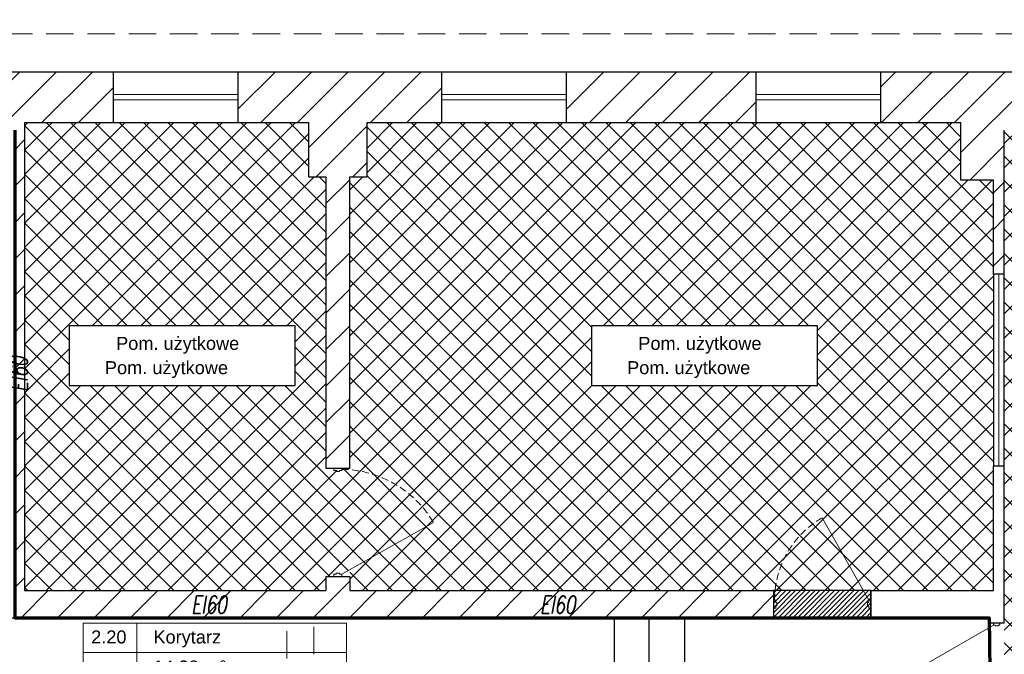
# Model space of a CAD drawing. Header units: millimetres. Extents: x 24385 to 79107, y -56478 to -23676.
# Tile 103 of 256: x 29552 to 30460, y -35500 to -34914. Entities that reach past the tile are written whole.
import ezdxf

# ---------------------------------------------------------------- set-up
doc = ezdxf.new("R2010")
doc.units = ezdxf.units.MM
doc.header["$LTSCALE"] = 2
doc.linetypes.add('HIDDEN', pattern=[9.525, 6.35, -3.175])
doc.linetypes.add('HIDDENX2', pattern=[19.05, 12.7, -6.35])
for name, color, linetype, lineweight in [('0_OPIS', 7, 'Continuous', 13), ('3DPLAN_A_DRZWI', 173, 'Continuous', 5), ('3DPLAN_A_OKNA', 153, 'Continuous', 5), ('3DPLAN_A_TABELKA POMIESZCZEŃ', 7, 'Continuous', 0), ('3DPLAN_A_WYSOKOŚCI ZMIANA', 144, 'HIDDENX2', 5), ('A_KRESKOWANIE', 9, 'Continuous', 0), ('A_TXT', 7, 'Continuous', 0)]:
    doc.layers.add(name, color=color, linetype=linetype, lineweight=lineweight)
for name, color, linetype in [('3DPLAN_A_KRESKOWANIE 1', 253, 'Continuous'), ('3DPLAN_A_OPIS', 8, 'Continuous'), ('3DPLAN_A_POMIESZCZENIE NUMER', 100, 'Continuous'), ('3DPLAN_K_DZIAŁOWA NISKIE', 134, 'Continuous'), ('3DPLAN_K_NOŚNA', 7, 'Continuous'), ('3DPLAN_K_OBRYS WIDOK', 242, 'Continuous'), ('A_POMIESZCZENIE OPIS', 100, 'Continuous'), ('A_SCHODY', 6, 'Continuous')]:
    doc.layers.add(name, color=color, linetype=linetype)
doc.styles.add('ARIAL', font='arial.ttf')
doc.styles.add('J-ROMANS', font='ROMANS.SHX', dxfattribs={"width": 0.7, "oblique": 10})

# ---------------------------------------------------------------- blocks, each defined once
blk = doc.blocks.new('tabelka dla tp')
at = {"layer": '3DPLAN_A_TABELKA POMIESZCZEŃ'}
for p, q in [((49.7, 54), (49.7, 0)), ((0, 27), (243.13, 27))]:
    blk.add_line(p, q, dxfattribs=at)
blk.add_lwpolyline([(0, 54), (243.13, 54), (243.13, 0), (0, 0)], close=True, dxfattribs=at)
at = {"layer": '3DPLAN_A_POMIESZCZENIE NUMER', "color": 7, "style": 'ARIAL'}
blk.add_attdef('NUMER', (2.23, 35.39), '', height=12, dxfattribs=at)
at = {"layer": 'A_POMIESZCZENIE OPIS', "insert": (112.2, 19.75), "char_height": 12, "width": 36.4122, "attachment_point": 1, "style": 'ARIAL'}
blk.add_mtext('{\\C7;m²}', dxfattribs=at)
at = {"layer": 'A_POMIESZCZENIE OPIS', "color": 7, "style": 'ARIAL'}
for tag, p in [('NAZWA', (51.73, 35.39)), ('POWIERZCHNIA', (51.06, 7.24))]:
    blk.add_attdef(tag, p, '', height=12, dxfattribs=at)
blk = doc.blocks.new('D 2X ASYMETRYCZNE BEZ FILARKA')
at = {"layer": '3DPLAN_A_DRZWI', "lineweight": 20}
for p, q in [((1.43, 2.5), (31.48, 54.55)), ((98.57, 2.5), (80.01, 34.65))]:
    blk.add_line(p, q, dxfattribs=at)
at = {"layer": '3DPLAN_A_DRZWI'}
for points in [[(0, 2.5), (1.43, 2.5), (1.43, 1.07), (2.15, 1.07), (2.15, -1.07), (1.43, -1.07), (1.43, -2.5), (0, -2.5), (0, 2.5)], [(100, 2.5), (98.57, 2.5), (98.57, 1.07), (97.85, 1.07), (97.85, -1.07), (98.57, -1.07), (98.57, -2.5), (100, -2.5), (100, 2.5)]]:
    blk.add_lwpolyline(points, dxfattribs=at)
at = {"layer": '3DPLAN_A_DRZWI', "linetype": 'HIDDEN', "lineweight": 15, "ltscale": 0.5}
for centre, radius, start, end in [((-0.79, 2.03), 61.64, 358.10848, 58.42822), ((100.32, 0.76), 39.51, 120.93252, 181.10913)]:
    blk.add_arc(centre, radius, start, end, dxfattribs=at)
blk = doc.blocks.new('D 90')
at = {"layer": '3DPLAN_A_DRZWI', "lineweight": 20}
blk.add_line((2.09, 3.66), (45, 79.79), dxfattribs=at)
at = {"layer": '3DPLAN_A_DRZWI'}
for points in [[(0, 3.66), (2.09, 3.66), (2.09, 1.57), (3.14, 1.57), (3.14, -1.57), (2.09, -1.57), (2.09, -3.66), (0, -3.66), (0, 3.66)], [(90, 3.66), (87.91, 3.66), (87.91, 1.57), (86.86, 1.57), (86.86, -1.57), (87.91, -1.57), (87.91, -3.66), (90, -3.66), (90, 3.66)]]:
    blk.add_lwpolyline(points, dxfattribs=at)
at = {"layer": '3DPLAN_A_DRZWI', "linetype": 'HIDDEN', "ltscale": 0.5}
blk.add_arc((1.03, 3.65), 87.92, 0.00563, 59.99437, dxfattribs=at)
blk = doc.blocks.new('D 100')
at = {"layer": '3DPLAN_A_DRZWI', "lineweight": 20}
blk.add_line((2.09, 3.66), (50, 88.25), dxfattribs=at)
at = {"layer": '3DPLAN_A_DRZWI'}
for points in [[(0, 3.66), (2.09, 3.66), (2.09, 1.57), (3.14, 1.57), (3.14, -1.57), (2.09, -1.57), (2.09, -3.66), (0, -3.66), (0, 3.66)], [(100, 3.66), (97.91, 3.66), (97.91, 1.57), (96.86, 1.57), (96.86, -1.57), (97.91, -1.57), (97.91, -3.66), (100, -3.66), (100, 3.66)]]:
    blk.add_lwpolyline(points, dxfattribs=at)
at = {"layer": '3DPLAN_A_DRZWI', "linetype": 'HIDDEN', "ltscale": 0.5}
blk.add_arc((-0.5, 2.56), 99.46, 0.63255, 59.48552, dxfattribs=at)
blk = doc.blocks.new('II pietrooo')
at = {"layer": '3DPLAN_A_KRESKOWANIE 1'}
h = blk.add_hatch(dxfattribs=at)
h.set_pattern_fill('ANSI31', color=256, scale=7.5, style=0)
h.set_pattern_definition([(45, (25713.503, -37486.946), (-16.83798, 16.83798), [])])
h.paths.add_polyline_path([(28996.12, -35640.04), (29220.12, -35640.04), (29220.12, -35744.04), (29268.12, -35744.04), (29268.12, -35638.04), (29280.12, -35638.04), (29280.12, -35618.04), (28996.12, -35618.04)])
h.paths.add_polyline_path([(28878.12, -35618.04), (28627.12, -35618.04), (28627.12, -35638.72), (28681.52, -35638.72), (28681.52, -35640.04), (28878.12, -35640.04)])
h.paths.add_polyline_path([(28627.12, -35774.7), (28669.12, -35774.7), (28669.12, -35692.72), (28627.12, -35692.72)])
h.paths.add_polyline_path([(28558.7, -36657.04), (28739.12, -36657.04), (28739.12, -36571.04), (28671.12, -36571.04), (28671.12, -36518.04), (28657.12, -36518.04), (28657.12, -36236.04), (28700.12, -36236.04), (28700.12, -36016.04), (28669.12, -36016.04), (28669.12, -35828.7), (28627.12, -35828.7), (28627.12, -35865.04), (28626.12, -35886.04), (28626.12, -36572.04), (28558.7, -36572.04)])
h.paths.add_polyline_path([(29268.12, -35964.04), (29268.12, -35847.04), (29220.12, -35847.04), (29220.12, -35964.04)])
h.paths.add_polyline_path([(29503.49, -35638.04), (29503.49, -35618.04), (29460.12, -35618.04), (29460.12, -35600.04), (29450.12, -35600.04), (29450.12, -35618.04), (29383.12, -35618.04), (29383.12, -35638.04)])
h.paths.add_polyline_path([(28853.12, -36657.04), (29038.12, -36657.04), (29038.12, -36571.04), (28853.12, -36571.04)])
h.paths.add_polyline_path([(29151.12, -36657.04), (29338.12, -36657.04), (29338.12, -36571.04), (29270.12, -36571.04), (29270.12, -36518.04), (29220.12, -36518.04), (29220.12, -36571.04), (29151.12, -36571.04)])
h.paths.add_polyline_path([(29634.12, -36571.04), (29451.12, -36571.04), (29451.12, -36657.04), (29634.12, -36657.04)])
h.paths.add_polyline_path([(29935.12, -36571.04), (29869.12, -36571.04), (29869.12, -36518.04), (29822.12, -36518.04), (29822.12, -36571.04), (29747.12, -36571.04), (29747.12, -36657.04), (29935.12, -36657.04)])
h.paths.add_polyline_path([(30049.12, -36657.04), (30229.12, -36657.04), (30229.12, -36572.04), (30152.12, -36572.04), (30152.12, -35868.04), (30205.12, -35868.04), (30205.12, -35846.04), (30137.12, -35846.04), (30137.12, -36571.04), (30049.12, -36571.04)])
h.paths.add_polyline_path([(30416.12, -35967.04), (30444.12, -35967.04), (30444.12, -36519.04), (30416.12, -36519.04), (30416.12, -36572.04), (30344.12, -36572.04), (30344.12, -36657.04), (30525.12, -36657.04), (30525.12, -36569.04), (30491.12, -36569.04), (30491.12, -35961.04), (30561.12, -35961.04), (30561.12, -35942.04), (30464.12, -35942.04), (30464.12, -35846.04), (30308.12, -35846.04), (30308.12, -35868.04), (30416.12, -35868.04)])
h.paths.add_polyline_path([(30640.12, -36657.04), (30826.12, -36657.04), (30826.12, -36569.04), (30640.12, -36569.04)])
h.paths.add_polyline_path([(31069.12, -36128.04), (31069.12, -36517.04), (31041.12, -36517.04), (31041.12, -36569.04), (30941.12, -36569.04), (30941.12, -36657.04), (31677.49, -36657.04), (31677.49, -36350.04), (31638.12, -36350.04), (31638.12, -36497.04), (31585.12, -36497.04), (31585.12, -36562.04), (31092.12, -36562.04), (31092.12, -36128.04)])
h.paths.add_polyline_path([(31069.12, -35961.04), (30716.12, -35961.04), (30716.12, -35813.04), (30718.62, -35813.04), (30728.12, -35813.04), (30728.12, -35942.04), (31012.12, -35942.04), (31012.12, -35891.04), (31024.12, -35891.04), (31024.12, -35870.04), (31046.12, -35870.04), (31046.12, -35891.04), (31058.12, -35891.04), (31058.12, -35942.04), (31562.12, -35942.04), (31562.12, -35677.04), (31610.12, -35677.04), (31610.12, -35281.04), (31677.49, -35281.04), (31677.49, -36124.04), (31638.12, -36124.04), (31638.12, -35961.04), (31092.12, -35961.04), (31092.12, -36025.04), (31069.12, -36025.04)])
h.paths.add_polyline_path([(30708.33, -35857.49), (30708.33, -35812.36), (30740.73, -35812.36), (30740.73, -35857.49)], flags=9)
h.paths.add_polyline_path([(31062.12, -35694.04), (31062.12, -35618.04), (31015.12, -35618.04), (31015.12, -35694.04)])
h.paths.add_polyline_path([(31677.49, -35151.04), (31677.49, -34962.04), (30941.12, -34962.04), (30941.12, -35016.04), (31013.12, -35016.04), (31013.12, -35069.04), (31062.12, -35069.04), (31062.12, -35011.04), (31562.12, -35011.04), (31562.12, -35142.04), (31610.12, -35142.04), (31610.12, -35151.04)])
h.paths.add_polyline_path([(30826.12, -34962.04), (30640.12, -34962.04), (30640.12, -35016.04), (30826.12, -35016.04)])
h.paths.add_polyline_path([(30346.12, -35009.04), (30420.12, -35009.04), (30420.12, -35062.04), (30450.12, -35062.04), (30450.12, -35149.04), (30460.12, -35149.04), (30460.12, -35016.04), (30525.12, -35016.04), (30525.12, -34962.04), (30346.12, -34962.04)])
h.paths.add_polyline_path([(30231.12, -34962.04), (30056.12, -34962.04), (30056.12, -35009.04), (30231.12, -35009.04)])
h.paths.add_polyline_path([(29856.12, -35328.04), (29856.12, -35059.04), (29872.12, -35059.04), (29872.12, -35009.04), (29941.12, -35009.04), (29941.12, -34962.04), (29753.12, -34962.04), (29753.12, -35009.04), (29818.12, -35009.04), (29818.12, -35059.04), (29834.12, -35059.04), (29834.12, -35328.04)])
h.paths.add_polyline_path([(29460.12, -35480.04), (29460.12, -35466.04), (30247.12, -35466.04), (30247.12, -35441.04), (29856.12, -35441.04), (29856.12, -35428.04), (29834.12, -35428.04), (29834.12, -35441.04), (29556.12, -35441.04), (29556.12, -35009.04), (29638.12, -35009.04), (29638.12, -34962.04), (29461.12, -34962.04), (29461.12, -35016.04), (29547.12, -35016.04), (29547.12, -35448.04), (29368.12, -35448.04), (29368.12, -35466.04), (29450.12, -35466.04), (29450.12, -35480.04), (29452.12, -35480.04)])
h.paths.add_polyline_path([(29336.12, -34962.04), (29156.46, -34962.04), (29156.46, -35014.04), (29226.46, -35014.04), (29226.46, -35404.04), (29175.46, -35404.04), (29175.46, -35444.04), (28929.46, -35444.04), (28929.46, -35466.04), (29265.12, -35466.04), (29265.12, -35448.04), (29253.12, -35448.04), (29253.12, -35070.04), (29282.12, -35070.04), (29282.12, -35016.04), (29336.12, -35016.04)])
h.paths.add_polyline_path([(28860.46, -35014.04), (29041.46, -35014.04), (29041.46, -34962.04), (28860.46, -34962.04)])
h.paths.add_polyline_path([(28697.46, -35187.04), (28697.46, -35084.04), (28674.46, -35084.04), (28674.46, -35014.04), (28745.46, -35014.04), (28745.46, -34962.04), (28602.12, -34962.04), (28602.12, -35015.04), (28627.12, -35015.04), (28627.12, -35067.04), (28642.12, -35067.04), (28642.12, -35072.04), (28642.12, -35146.32), (28685.71, -35146.32), (28685.71, -35187.04)])
h.paths.add_polyline_path([(28642.12, -35353.04), (28635.12, -35353.04), (28635.12, -35438.04), (28643.12, -35438.04), (28643.12, -35466.04), (28829.46, -35466.04), (28829.46, -35444.04), (28674.46, -35444.04), (28674.46, -35200.32), (28642.12, -35200.32)])
h.paths.add_polyline_path([(28492.12, -35015.04), (28492.12, -34962.04), (28212, -34962.04), (28212, -34959.04), (28205.12, -34959.04), (28205.12, -35015.04)])
h.paths.add_polyline_path([(28062.12, -35183.04), (28062.12, -35072.04), (28072.12, -35072.04), (28072.12, -35015.04), (28081.12, -35015.04), (28081.12, -34918.04), (28086.12, -34918.04), (28086.12, -34914.04), (28068.99, -34914.04), (28068.99, -34944.04), (28073.99, -34944.04), (28073.99, -34959.04), (28062.49, -34959.04), (28062.49, -34962.04), (28026.62, -34962.04), (28026.62, -35180.04), (28027.12, -35180.04), (28027.12, -35183.04)])
h.paths.add_polyline_path([(27906.12, -35022.04), (27982.12, -35022.04), (27982.12, -35089.04), (27944.12, -35089.04), (27944.12, -35180.04), (28026.62, -35180.04), (28026.62, -34962.04), (27906.12, -34962.04)])
h.paths.add_polyline_path([(27791.12, -34962.04), (27617.12, -34962.04), (27617.12, -35022.04), (27791.12, -35022.04)])
h.paths.add_polyline_path([(27460.12, -35083.04), (27426.12, -35083.04), (27426.12, -35022.04), (27502.12, -35022.04), (27502.12, -34962.04), (26781.49, -34962.04), (26781.49, -35100.04), (26827.12, -35100.04), (26827.12, -35020.04), (27377.12, -35020.04), (27377.12, -35072.04), (27405.12, -35072.04), (27405.12, -35233.04), (27460.12, -35233.04)])
h.paths.add_polyline_path([(27405.12, -35492.04), (27426.12, -35492.04), (27426.12, -35323.04), (27405.12, -35323.04), (27405.12, -35332.04), (26827.12, -35332.04), (26827.12, -35275.04), (26781.49, -35275.04), (26781.49, -35409.04), (26826.12, -35409.04), (26826.12, -35352.04), (27405.12, -35352.04)])
h.paths.add_polyline_path([(26827.12, -36005.04), (26827.12, -35955.04), (27379.12, -35955.04), (27379.12, -35969.04), (27405.12, -35969.04), (27405.12, -35998.04), (27426.12, -35998.04), (27426.12, -35901.04), (27346.12, -35901.04), (27346.12, -35931.04), (26850.12, -35931.04), (26850.12, -35891.04), (26781.49, -35891.04), (26781.49, -36005.04)])
h.paths.add_polyline_path([(26993.72, -36573.04), (26827.12, -36573.04), (26827.12, -36503.04), (26881.12, -36503.04), (26881.12, -36349.04), (26827.12, -36349.04), (26827.12, -36275.04), (26781.49, -36275.04), (26781.49, -36657.04), (26993.72, -36657.04)])
h.paths.add_polyline_path([(27462.55, -36581.04), (27431.12, -36581.04), (27431.12, -36173.04), (27468.12, -36173.04), (27468.12, -36134.04), (27477.12, -36134.04), (27477.12, -36113.04), (27426.12, -36113.04), (27426.12, -36088.04), (27405.12, -36088.04), (27405.12, -36522.04), (27378.12, -36522.04), (27378.12, -36573.04), (27181.88, -36573.04), (27181.88, -36657.04), (27462.55, -36657.04)])
h.paths.add_polyline_path([(27415.62, -36075.12), (27432.05, -36075.12), (27432.05, -36095.12), (27415.62, -36095.12)], flags=9)
h.paths.add_polyline_path([(27804.12, -36578.85), (27739.12, -36578.85), (27739.12, -36043.85), (27716.12, -36043.85), (27716.12, -36113.04), (27580.12, -36113.04), (27580.12, -36134.04), (27717.12, -36134.04), (27717.12, -36581.04), (27577.55, -36581.04), (27577.55, -36657.04), (27804.12, -36657.04)])
h.paths.add_polyline_path([(28147.7, -36572.04), (28077.7, -36572.04), (28077.7, -36523.04), (28062.7, -36523.04), (28062.7, -36237.04), (28106.7, -36237.04), (28106.7, -36134.04), (28062.7, -36134.04), (28062.7, -36010.04), (28106.7, -36010.04), (28106.7, -35886.04), (28394.12, -35886.04), (28394.12, -35864.04), (28063.12, -35864.04), (28063.12, -35670.04), (28073.12, -35670.04), (28073.12, -35621.04), (28062.12, -35621.04), (28062.12, -35543.04), (28082.12, -35543.04), (28082.12, -35495.04), (28062.12, -35495.04), (28062.12, -35394.04), (28282.12, -35394.04), (28282.12, -35408.04), (28286.46, -35408.04), (28298.12, -35408.04), (28298.12, -35378.04), (28379.12, -35378.04), (28379.12, -35438.04), (28517.12, -35438.04), (28517.12, -35353.04), (28062.12, -35353.04), (28062.12, -35333.04), (28027.12, -35333.04), (28027.12, -35347.04), (28026.62, -35347.04), (28026.62, -36657.04), (28147.7, -36657.04)])
h.paths.add_polyline_path([(27990.12, -35853.04), (27968.12, -35853.04), (27968.12, -35869.04), (27697.3, -35869.04), (27697.3, -35888.04), (27716.12, -35888.04), (27716.12, -35906.28), (27737.7, -35906.28), (27737.7, -35953.85), (27739.12, -35953.85), (27739.12, -35885.85), (27985.12, -35885.85), (27985.12, -35971.85), (28001.12, -35971.85), (28001.12, -36038.85), (27936.12, -36038.85), (27936.12, -36242.85), (27999.12, -36242.85), (27999.12, -36501.85), (27972.12, -36501.85), (27972.12, -36578.85), (27919.12, -36578.85), (27919.12, -36657.04), (28026.62, -36657.04), (28026.62, -35347.04), (27730.12, -35347.04), (27730.12, -35371.04), (27990.12, -35371.04), (27990.12, -35559.04), (27950.12, -35559.04), (27950.12, -35615.04), (27920.12, -35615.04), (27920.12, -35714.04), (27990.12, -35714.04)])
h.paths.add_polyline_path([(27618.12, -35845.04), (27595.12, -35845.04), (27595.12, -35888.04), (27697.3, -35888.04), (27697.3, -35869.04), (27618.12, -35869.04)])
h.paths.add_polyline_path([(27618.12, -35668.04), (27611.12, -35668.04), (27611.12, -35639.52), (27595.12, -35639.52), (27595.12, -35742.04), (27618.12, -35742.04)])
h.paths.add_polyline_path([(27627.12, -35371.04), (27627.12, -35347.04), (27595.12, -35347.04), (27595.12, -35585.52), (27611.12, -35585.52), (27611.12, -35371.04)])
h.paths.add_polyline_path([(27611.12, -35585.52), (27595.12, -35585.52), (27595.12, -35612.52), (27611.12, -35612.52)])
h.paths.add_polyline_path([(27595.12, -35612.52), (27595.12, -35639.52), (27611.12, -35639.52), (27611.12, -35612.52)])
h.paths.add_polyline_path([(28681.52, -35638.72), (28627.12, -35638.72), (28627.12, -35665.72), (28669.12, -35665.72), (28669.12, -35640.04), (28681.52, -35640.04)])
h.paths.add_polyline_path([(28627.12, -35665.72), (28627.12, -35692.72), (28669.12, -35692.72), (28669.12, -35665.72)])
h.paths.add_polyline_path([(28669.12, -35774.7), (28627.12, -35774.7), (28627.12, -35801.7), (28669.12, -35801.7)])
h.paths.add_polyline_path([(28500.55, -35778.11), (28635.7, -35778.11), (28635.7, -35799.65), (28500.55, -35799.65)], flags=9)
h.paths.add_polyline_path([(28627.12, -35801.7), (28627.12, -35828.7), (28669.12, -35828.7), (28669.12, -35801.7)])
h.paths.add_polyline_path([(30458.65, -36145.03), (30476.6, -36145.03), (30476.6, -36165.03), (30458.65, -36165.03)], flags=24)
h.paths.add_polyline_path([(31264.91, -35935.28), (31310.04, -35935.28), (31310.04, -35967.68), (31264.91, -35967.68)], flags=24)
h.paths.add_polyline_path([(30821.98, -35935.28), (30867.1, -35935.28), (30867.1, -35967.68), (30821.98, -35967.68)], flags=24)
h.paths.add_polyline_path([(29703.79, -35437.78), (29748.92, -35437.78), (29748.92, -35470.18), (29703.79, -35470.18)], flags=24)
h.paths.add_polyline_path([(30025.57, -35437.78), (30070.7, -35437.78), (30070.7, -35470.18), (30025.57, -35470.18)], flags=24)
h.paths.add_polyline_path([(29534.64, -35263.91), (29534.64, -35218.79), (29567.04, -35218.79), (29567.04, -35263.91)], flags=24)
h.paths.add_polyline_path([(27335.79, -35645.68), (27389.56, -35645.68), (27389.56, -35678.08), (27335.79, -35678.08)], flags=24)
at = {"layer": '3DPLAN_A_OPIS', "lineweight": 0}
h = blk.add_hatch(dxfattribs=at)
h.set_pattern_fill('ANSI31', color=1)
h.paths.add_polyline_path([(30337.12, -35466.04), (30337.12, -35457.2), (30335.03, -35457.2), (30335.03, -35455.11), (30333.98, -35455.11), (30333.98, -35451.97), (30335.03, -35451.97), (30335.03, -35449.87), (30330.05, -35441.04), (30248.62, -35441.04, 0.025176), (30248.17, -35449.87), (30249.22, -35449.87), (30249.22, -35451.97), (30250.26, -35451.97), (30250.26, -35455.11), (30249.22, -35455.11), (30249.22, -35457.2), (30247.12, -35457.2), (30247.12, -35466.04)])
h.paths.add_polyline_path([(30337.12, -35449.87), (30337.12, -35441.04), (30330.05, -35441.04), (30335.03, -35449.87)])
h.paths.add_polyline_path([(30337.12, -35449.87), (30335.03, -35449.87), (30335.03, -35451.97), (30333.98, -35451.97), (30333.98, -35455.11), (30335.03, -35455.11), (30335.03, -35457.2), (30337.12, -35457.2)])
h.paths.add_polyline_path([(30247.12, -35441.04), (30247.12, -35449.87), (30248.17, -35449.87, -0.025176), (30248.62, -35441.04)])
h.paths.add_polyline_path([(30247.12, -35449.87), (30247.12, -35457.2), (30249.22, -35457.2), (30249.22, -35455.11), (30250.26, -35455.11), (30250.26, -35451.97), (30249.22, -35451.97), (30249.22, -35449.87)])
at = {"layer": 'A_KRESKOWANIE', "transparency": 33554687}
h = blk.add_hatch(dxfattribs=at)
h.set_pattern_fill('ANSI37', color=256, scale=5)
h.paths.add_polyline_path([(29556.12, -35009.04), (29556.12, -35441.04), (29834.12, -35441.04), (29834.12, -35428.04), (29842.51, -35428.04), (29848.79, -35425.94), (29933.38, -35378.04, 0.262592), (29848.79, -35329.08), (29841.46, -35330.13), (29841.46, -35328.04), (29834.12, -35328.04), (29834.12, -35059.04), (29818.12, -35059.04), (29818.12, -35009.04), (29753.12, -35009.04), (29638.12, -35009.04)])
h.paths.add_polyline_path([(29805.82, -35251.82), (29597.29, -35251.82), (29597.29, -35196.51), (29805.82, -35196.51)], flags=16)
h.paths.add_polyline_path([(29637.79, -35225.29), (29748.79, -35225.29), (29748.79, -35203.57), (29637.79, -35203.57)], flags=8)
h.paths.add_polyline_path([(29627.58, -35247.53), (29780.32, -35247.53), (29780.32, -35226), (29627.58, -35226)], flags=8)
h.paths.add_polyline_path([(29848.79, -35329.08, -0.262592), (29933.38, -35378.04), (29856.12, -35421.79), (29856.12, -35428.04), (29856.12, -35441.04), (30247.12, -35441.04), (30248.6, -35441.18, -0.241539), (30292.12, -35373.74), (30330.05, -35441.04), (30337.12, -35441.04), (30450.12, -35441.04), (30450.12, -35326.04), (30450.12, -35149.04), (30450.12, -35062.04), (30420.12, -35062.04), (30420.12, -35009.04), (30346.12, -35009.04), (30231.12, -35009.04), (30056.12, -35009.04), (29941.12, -35009.04), (29872.12, -35009.04), (29872.12, -35059.04), (29856.12, -35059.04), (29856.12, -35328.04)])
h.paths.add_polyline_path([(30287.65, -35251.82), (30079.12, -35251.82), (30079.12, -35196.51), (30287.65, -35196.51)], flags=16)
h.paths.add_polyline_path([(30109.41, -35247.53), (30262.15, -35247.53), (30262.15, -35226), (30109.41, -35226)], flags=8)
h.paths.add_polyline_path([(30119.62, -35225.29), (30230.62, -35225.29), (30230.62, -35203.57), (30119.62, -35203.57)], flags=8)
h.paths.add_polyline_path([(31610.12, -35151.04), (31610.12, -35142.04), (31562.12, -35142.04), (31562.12, -35011.04), (31062.12, -35011.04), (31062.12, -35069.04), (31013.12, -35069.04), (31013.12, -35016.04), (30941.12, -35016.04), (30826.12, -35016.04), (30640.12, -35016.04), (30525.12, -35016.04), (30460.12, -35016.04), (30460.12, -35149.04), (30460.12, -35326.04), (30460.12, -35471.04), (30460.12, -35591.04), (30460.12, -35664.04), (30728.12, -35664.04), (31015.12, -35664.04), (31015.12, -35618.04), (31062.12, -35618.04), (31062.12, -35694.04), (31046.12, -35694.04), (31046.12, -35870.04), (31046.12, -35891.04), (31058.12, -35891.04), (31058.12, -35942.04), (31562.12, -35942.04), (31562.12, -35677.04), (31610.12, -35677.04), (31610.12, -35281.04), (31610.96, -35276.96, -0.214663), (31526.37, -35216.04), (31610.12, -35168.83)])
h.paths.add_polyline_path([(31153.03, -35414.83), (30944.5, -35414.83), (30944.5, -35359.51), (31153.03, -35359.51)], flags=16)
h.paths.add_polyline_path([(30974.79, -35410.54), (31127.54, -35410.54), (31127.54, -35389.01), (30974.79, -35389.01)], flags=8)
h.paths.add_polyline_path([(30985, -35388.3), (31096, -35388.3), (31096, -35366.58), (30985, -35366.58)], flags=8)
h.paths.add_polyline_path([(31015.12, -35664.04), (30728.12, -35664.04), (30728.12, -35693.04), (30728.12, -35813.04), (30728.12, -35942.04), (31012.12, -35942.04), (31012.12, -35891.04), (31024.12, -35891.04), (31024.12, -35870.04), (31046.12, -35870.04), (31046.12, -35694.04), (31015.12, -35694.04)])
h.paths.add_polyline_path([(30247.12, -35441.04), (30337.12, -35441.04), (30330.05, -35441.04), (30292.12, -35373.74, 0.241539), (30248.6, -35441.18)])
at = {"layer": '3DPLAN_A_OKNA'}
for p, q in [((29638.12, -34983.04), (29753.12, -34983.04)), ((29941.12, -34983.04), (30056.12, -34983.04)), ((30231.12, -34983.04), (30346.12, -34983.04)), ((29638.12, -34988.04), (29753.12, -34988.04)), ((29941.12, -34988.04), (30056.12, -34988.04)), ((30231.12, -34988.04), (30346.12, -34988.04)), ((30455.12, -35326.04), (30455.12, -35149.04))]:
    blk.add_line(p, q, dxfattribs=at)
at = {"layer": '3DPLAN_A_OPIS', "color": 1, "lineweight": 30}
for points in [[(29597.29, -35251.82), (29805.82, -35251.82), (29805.82, -35196.51), (29597.29, -35196.51)], [(30079.12, -35251.82), (30287.65, -35251.82), (30287.65, -35196.51), (30079.12, -35196.51)], [(30247.12, -35466.04), (30337.12, -35466.04), (30337.12, -35441.04), (30247.12, -35441.04)]]:
    blk.add_lwpolyline(points, close=True, dxfattribs=at)
at = {"layer": '3DPLAN_A_WYSOKOŚCI ZMIANA'}
for p, q in [((28242.49, -34927.04), (31712.49, -34927.04)), ((29798.12, -35618.04), (29798.12, -35466.04)), ((29823.12, -35614.04), (29823.12, -35466.04))]:
    blk.add_line(p, q, dxfattribs=at)
at = {"layer": '3DPLAN_K_DZIAŁOWA NISKIE'}
for p, q in [((29638.12, -35009.04), (29753.12, -35009.04)), ((29941.12, -35009.04), (30056.12, -35009.04)), ((30231.12, -35009.04), (30346.12, -35009.04)), ((30450.12, -35149.04), (30450.12, -35326.04)), ((30460.12, -35326.04), (30460.12, -35149.04))]:
    blk.add_line(p, q, dxfattribs=at)
at = {"layer": '3DPLAN_K_NOŚNA'}
for p, q in [((29461.12, -34962.04), (29638.12, -34962.04)), ((29638.12, -35009.04), (29638.12, -34962.04)), ((29753.12, -34962.04), (29941.12, -34962.04)), ((29753.12, -35009.04), (29753.12, -34962.04)), ((29941.12, -35009.04), (29941.12, -34962.04)), ((30056.12, -34962.04), (30231.12, -34962.04)), ((30056.12, -35009.04), (30056.12, -34962.04)), ((30231.12, -35009.04), (30231.12, -34962.04)), ((30346.12, -34962.04), (30525.12, -34962.04)), ((30346.12, -35009.04), (30346.12, -34962.04)), ((29556.12, -35009.04), (29638.12, -35009.04)), ((29556.12, -35009.04), (29556.12, -35441.04)), ((29753.12, -35009.04), (29818.12, -35009.04)), ((29818.12, -35009.04), (29818.12, -35059.04)), ((29872.12, -35059.04), (29872.12, -35009.04)), ((29872.12, -35009.04), (29941.12, -35009.04)), ((30056.12, -35009.04), (30231.12, -35009.04)), ((30346.12, -35009.04), (30420.12, -35009.04)), ((30420.12, -35062.04), (30420.12, -35009.04)), ((30460.12, -35149.04), (30460.12, -35016.04)), ((29818.12, -35059.04), (29834.12, -35059.04)), ((29834.12, -35059.04), (29834.12, -35328.04)), ((29856.12, -35059.04), (29872.12, -35059.04)), ((29856.12, -35328.04), (29856.12, -35059.04)), ((30450.12, -35062.04), (30420.12, -35062.04)), ((30450.12, -35149.04), (30450.12, -35062.04)), ((30460.12, -35149.04), (30450.12, -35149.04)), ((29834.12, -35328.04), (29856.12, -35328.04)), ((30460.12, -35326.04), (30450.12, -35326.04)), ((30450.12, -35441.04), (30450.12, -35326.04)), ((30460.12, -35471.04), (30460.12, -35326.04)), ((29834.12, -35428.04), (29856.12, -35428.04)), ((29834.12, -35428.04), (29834.12, -35441.04)), ((29856.12, -35428.04), (29856.12, -35441.04)), ((29556.12, -35441.04), (29834.12, -35441.04)), ((29856.12, -35441.04), (30247.12, -35441.04)), ((30247.12, -35441.04), (30247.12, -35466.04)), ((30337.12, -35441.04), (30337.12, -35466.04)), ((30337.12, -35441.04), (30450.12, -35441.04)), ((29460.12, -35466.04), (30247.12, -35466.04)), ((30337.12, -35466.04), (30446.12, -35466.04)), ((30446.12, -35466.04), (30446.12, -35471.04)), ((30460.12, -35471.04), (30446.12, -35471.04))]:
    blk.add_line(p, q, dxfattribs=at)
at = {"layer": '3DPLAN_K_OBRYS WIDOK'}
for p, q in [((29638.12, -34962.04), (29753.12, -34962.04)), ((29941.12, -34962.04), (30056.12, -34962.04)), ((30231.12, -34962.04), (30346.12, -34962.04))]:
    blk.add_line(p, q, dxfattribs=at)
at = {"layer": 'A_SCHODY'}
for p, q in [((30100.12, -35466.04), (30100.12, -35614.04)), ((30132.12, -35466.04), (30132.12, -35614.04)), ((30165.12, -35466.04), (30165.12, -35614.04))]:
    blk.add_line(p, q, dxfattribs=at)
at = {"layer": 'A_TXT', "color": 1, "lineweight": 70}
blk.add_lwpolyline([(29547.12, -35016.04), (29547.12, -35466.04), (30446.12, -35466.04), (30449.52, -35736.04), (30464.12, -35736.04), (30464.12, -35685.04), (30716.12, -35685.04), (30716.12, -35961.04), (31638.12, -35961.04)], dxfattribs=at)
at = {"layer": '3DPLAN_A_DRZWI', "xscale": -1, "rotation": 270}
blk.add_blockref('D 100', (29845.12, -35428.04), dxfattribs=at)
at = {"layer": '3DPLAN_A_DRZWI', "xscale": -1}
blk.add_blockref('D 90', (30337.12, -35453.54), dxfattribs=at)
at = {"layer": '3DPLAN_A_DRZWI', "xscale": -1.2, "yscale": 1.2, "zscale": 1.2, "rotation": 89.99999999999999}
blk.add_blockref('D 2X ASYMETRYCZNE BEZ FILARKA', (30453.12, -35471.04), dxfattribs=at)
at = {"layer": '3DPLAN_A_TABELKA POMIESZCZEŃ', "ltscale": 0.5}
ref = blk.add_blockref('tabelka dla tp', (29610.04, -35525.18), dxfattribs=at)
ref.add_attrib('NUMER', '2.20', (29617.57, -35489.79), dxfattribs={"layer": '3DPLAN_A_POMIESZCZENIE NUMER', "color": 0, "height": 12, "style": 'ARIAL'})
ref.add_attrib('NAZWA', 'Korytarz', (29675, -35489.79), dxfattribs={"layer": 'A_POMIESZCZENIE OPIS', "color": 0, "height": 12, "style": 'ARIAL'})
ref.add_attrib('POWIERZCHNIA', '14,38', (29675, -35517.54), dxfattribs={"layer": 'A_POMIESZCZENIE OPIS', "color": 0, "height": 12, "style": 'ARIAL'})
at = {"layer": '3DPLAN_A_OPIS', "color": 1, "lineweight": 30, "style": 'ARIAL'}
for tag, p in [('WYŁĄCZONE', (29640.58, -35218.77)), ('WYŁĄCZONE', (30122.42, -35218.77)), ('WYŁĄCZONE', (28887.31, -35245.56)), ('Z_OPRACOWANIA', (29630.24, -35241.21)), ('Z_OPRACOWANIA', (30112.08, -35241.21)), ('Z_OPRACOWANIA', (28876.97, -35267.28)), ('WYŁĄCZONE', (30987.8, -35381.78)), ('Z_OPRACOWANIA', (30977.46, -35404.21))]:
    blk.add_attdef(tag, p, '', height=12, dxfattribs=at)
at = {"layer": 'A_TXT', "color": 1, "lineweight": 30, "insert": (29550.84, -35241.35), "char_height": 16.2, "width": 31.0131, "attachment_point": 5, "rotation": 90, "style": 'J-ROMANS'}
blk.add_mtext('EI60', dxfattribs=at)
at = {"layer": 'A_TXT', "color": 1, "lineweight": 30, "char_height": 16.2, "width": 31.0131, "attachment_point": 5, "style": 'J-ROMANS'}
for insert in [(29726.36, -35453.98), (30048.13, -35453.98)]:
    blk.add_mtext('EI60', dxfattribs=dict(at, insert=insert))

msp = doc.modelspace()

# ---------------------------------------------------------------- block references
at = {"layer": '0_OPIS'}
ref = msp.add_blockref('II pietrooo', (0, 0), dxfattribs=at)
ref.add_attrib('Z_OPRACOWANIA', 'Pom. użytkowe', (29630.24, -35241.21), dxfattribs={"layer": '3DPLAN_A_OPIS', "color": 1, "lineweight": 30, "height": 12, "style": 'ARIAL'})
ref.add_attrib('WYŁĄCZONE', 'Pom. użytkowe', (29640.58, -35218.77), dxfattribs={"layer": '3DPLAN_A_OPIS', "color": 1, "lineweight": 30, "height": 12, "style": 'ARIAL'})
ref.add_attrib('Z_OPRACOWANIA', 'Pom. użytkowe', (30112.08, -35241.21), dxfattribs={"layer": '3DPLAN_A_OPIS', "color": 1, "lineweight": 30, "height": 12, "style": 'ARIAL'})
ref.add_attrib('WYŁĄCZONE', 'Pom. użytkowe', (30122.42, -35218.77), dxfattribs={"layer": '3DPLAN_A_OPIS', "color": 1, "lineweight": 30, "height": 12, "style": 'ARIAL'})

doc.saveas('drawing.dxf')
